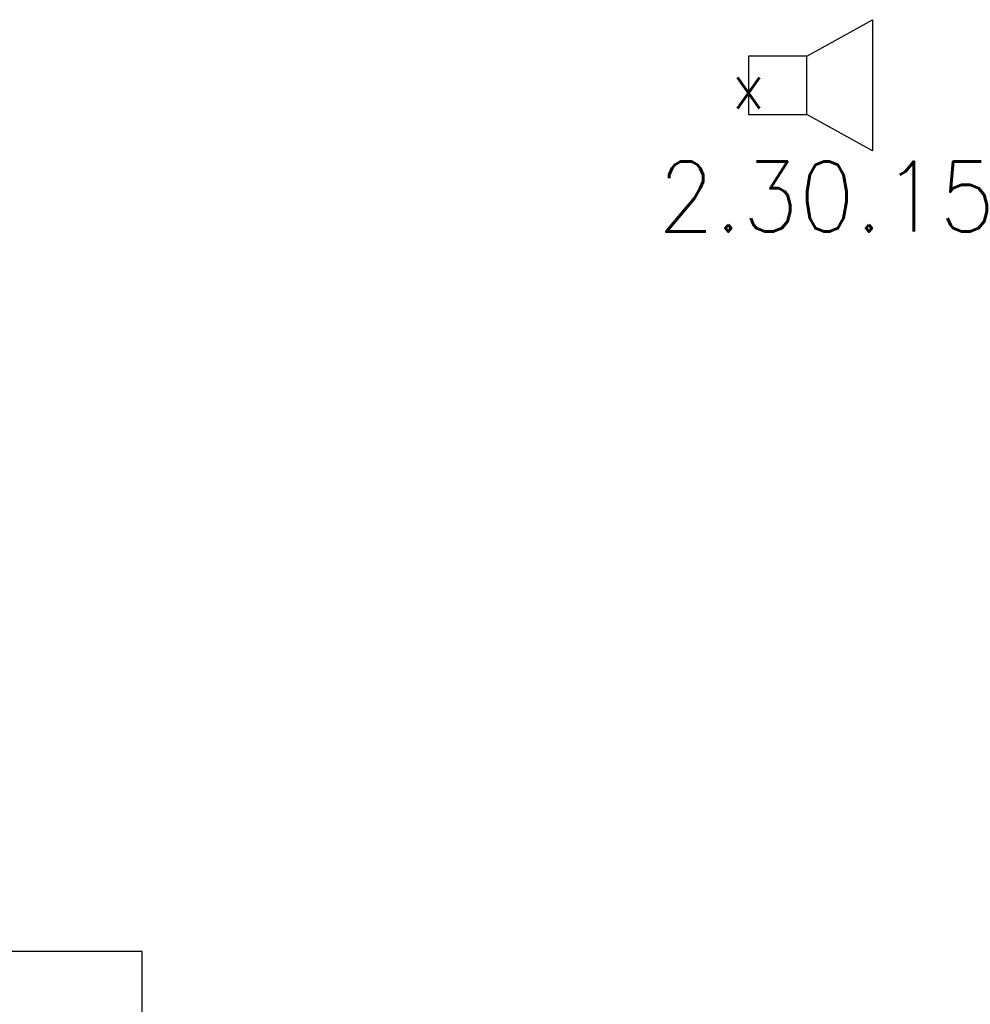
# Model space of a CAD drawing. Header units: millimetres. Extents: x -4577 to 1032787, y -66234 to 201209.
# Tile 208 of 256: x 17558 to 19189, y -14226 to -12537. Entities that reach past the tile are written whole.
import ezdxf
from ezdxf.enums import TextEntityAlignment as Align

# ---------------------------------------------------------------- set-up
doc = ezdxf.new("R2010")
doc.units = ezdxf.units.MM
doc.linetypes.add('510_5_2OG_ELT_1004$0$11-07-22_DS_2OG$0$AUSGEZOGEN', pattern=[0])
doc.layers.add('510_5_2OG_ELT_1004$0$11-07-22_DS_2OG$0$Nichttragende_Bauteile', color=8, linetype='510_5_2OG_ELT_1004$0$11-07-22_DS_2OG$0$AUSGEZOGEN')
doc.layers.add('510_5_2OG_ELT_1004$0$E__FM_SP_6W_R', color=83, linetype='Continuous')
doc.layers.add('510_5_2OG_ELT_1004$0$E__SYM3DPOS', color=2, linetype='Continuous', plot=False)
doc.styles.add('510_5_2OG_ELT_1004$0$Standard', font='simplex.shx')

# ---------------------------------------------------------------- blocks, each defined once
blk = doc.blocks.new('510_5_2OG_ELT_1004$0$I021')
for p, q in [((0.1, 0.05), (0.2125, 0.1125)), ((0.2125, 0.1125), (0.2125, -0.1125)), ((0.1, 0.05), (0, 0.05)), ((0, 0.05), (0, -0.05)), ((0.1, -0.05), (0.1, 0.05)), ((0, -0.05), (0.1, -0.05)), ((0.2125, -0.1125), (0.1, -0.05))]:
    blk.add_line(p, q)
blk = doc.blocks.new('510_5_2OG_ELT_1004')
at = {"layer": '510_5_2OG_ELT_1004$0$11-07-22_DS_2OG$0$Nichttragende_Bauteile', "linetype": '510_5_2OG_ELT_1004$0$11-07-22_DS_2OG$0$AUSGEZOGEN'}
for p, q in [((17768.1, -14134.8), (17380, -14134.8)), ((17768.1, -14259.8), (17768.1, -14134.8))]:
    blk.add_line(p, q, dxfattribs=at)
at = {"layer": '510_5_2OG_ELT_1004$0$E__FM_SP_6W_R', "linetype": 'Continuous', "lineweight": 25}
ref = blk.add_blockref('510_5_2OG_ELT_1004$0$I021', (18808.4, -12649.5), dxfattribs=dict(at, xscale=1000, yscale=1000, zscale=1000))
ref.add_attrib('EC_3DPOS', 'x', dxfattribs={"layer": '510_5_2OG_ELT_1004$0$E__SYM3DPOS', "linetype": 'Continuous', "lineweight": 0, "height": 80, "style": '510_5_2OG_ELT_1004$0$Standard'}).set_placement((18808.4, -12649.5), align=Align.MIDDLE)
at = {"layer": '510_5_2OG_ELT_1004$0$E__FM_SP_6W_R', "linetype": 'Continuous', "lineweight": 25, "insert": (18652.2, -12780.3), "char_height": 120, "width": 2427.901, "attachment_point": 1, "style": '510_5_2OG_ELT_1004$0$Standard'}
blk.add_mtext('2.30.15', dxfattribs=at)

msp = doc.modelspace()

# ---------------------------------------------------------------- block references
msp.add_blockref('510_5_2OG_ELT_1004', (0, -0.1))

doc.saveas('drawing.dxf')
